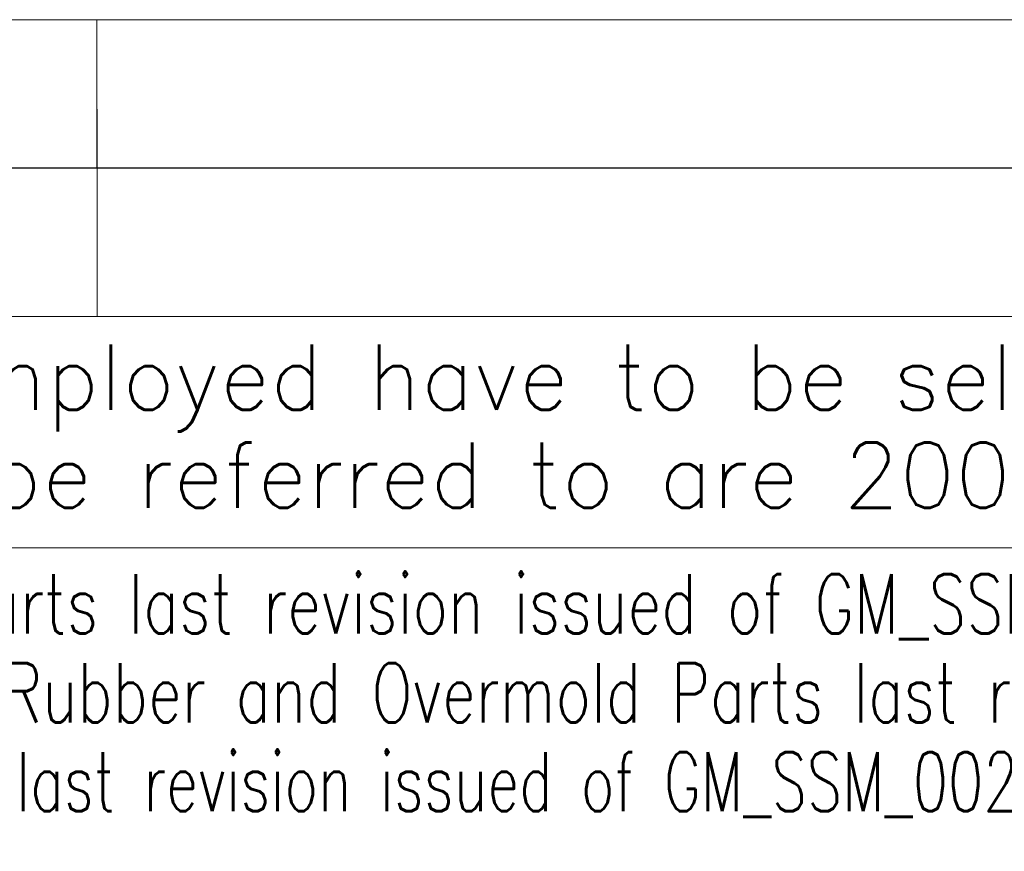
# Model space of a CAD drawing. Header units: millimetres. Extents: x 4 to 836, y 5 to 589.
# Tile 65 of 163: x 683 to 717, y 48 to 76. Entities that reach past the tile are written whole.
import ezdxf

# ---------------------------------------------------------------- set-up
doc = ezdxf.new("R2010")
doc.units = ezdxf.units.MM
doc.layers.add('1', color=7, linetype='Continuous', true_color=0xffffff)
doc.layers.add('256', color=7, linetype='Continuous', true_color=0xffffff)
doc.styles.add('blockfont', font='simplex.shx')

# ---------------------------------------------------------------- blocks, each defined once
blk = doc.blocks.new('TabularNote1')
at = {"layer": '1', "color": 172, "linetype": 'Continuous', "lineweight": 18}
for p, q in [((16, 5), (40, 5)), ((40, 5), (40, 0)), ((40, 5), (140, 5)), ((16, 0), (40, 0)), ((40, 0), (140, 0))]:
    blk.add_line(p, q, dxfattribs=at)

msp = doc.modelspace()

# ---------------------------------------------------------------- linework, layer by layer
at = {"layer": '256', "color": 4, "linetype": 'Continuous', "lineweight": 18}
for p, q in [((686, 72.794), (686, 65.794)), ((646, 70.794), (836, 70.794))]:
    msp.add_line(p, q, dxfattribs=at)
at = {"layer": '256', "color": 3, "linetype": 'Continuous', "lineweight": 18}
for p, q in [((646, 65.794), (836, 65.794)), ((662, 58), (686, 58)), ((686, 58), (786, 58))]:
    msp.add_line(p, q, dxfattribs=at)

# ---------------------------------------------------------------- block references
at = {"layer": '1', "color": 172, "linetype": 'Continuous', "lineweight": 18}
msp.add_blockref('TabularNote1', (645.997, 70.806), dxfattribs=at)

# ---------------------------------------------------------------- texts
at = {"layer": '256', "color": 3, "linetype": 'Continuous', "lineweight": 13, "attachment_point": 7, "line_spacing_factor": 0.903614, "style": 'blockfont'}
for s, insert, char_height in [('\\W0.9988;All materials employed have to be selected among RoHS compliant materials:', (660.003, 61.917), 2.2), ('\\W0.9983;the EC directives to be referred to are 2002/95/EC and correlated subsequent ones.', (651.203, 58.617), 2.2), ('\\W0.7354;For Metal Parts last revision issued of GM_SSM_010_SPM. Unless otherwise specified, surfaces shall be category', (670.606, 54.444), 2), ('\\W0.7316;For Plastic, Rubber and Overmold Parts last revision issued of GM_SSM_004_SPP. Unless otherwise specified, surfaces shall be category', (670.606, 51.444), 2), ('\\W0.6940;For Package last revision issued of GM_SSM_002_SPS and GM_SSM_007_SPI.', (670.606, 48.444), 2)]:
    msp.add_mtext(s, dxfattribs=dict(at, insert=insert, char_height=char_height))

doc.saveas('drawing.dxf')
